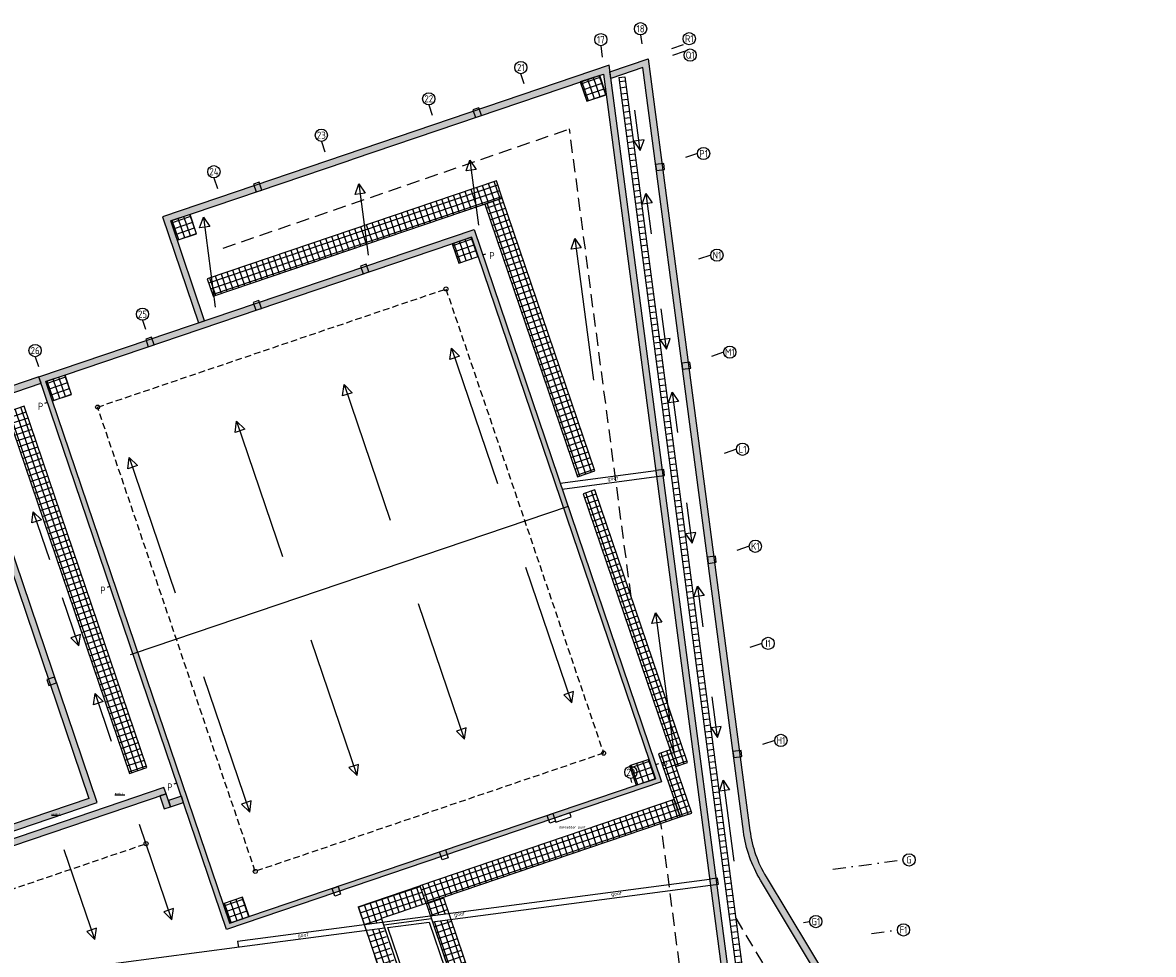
# Model space of a CAD drawing. Header units: millimetres. Extents: x -30977 to 210218, y -180497 to 109503.
# Tile 15 of 31: x 67023 to 122352, y -139660 to -94046. Entities that reach past the tile are written whole.
import ezdxf
from ezdxf.enums import TextEntityAlignment as Align
from ezdxf.xclip import XClip

# ---------------------------------------------------------------- set-up
doc = ezdxf.new("R2010")
doc.units = ezdxf.units.MM
doc.header["$LTSCALE"] = 100
doc.header["$XCLIPFRAME"] = 2
for name, pattern in [('082403 X-ref$0$DASHDOT2', [12.7, 6.35, -3.175, 0, -3.175]), ('082403 X-ref$0$DASHED2', [9.525, 6.35, -3.175]), ('082403 X-ref$0$HIDDEN2', [4.7625, 3.175, -1.5875])]:
    doc.linetypes.add(name, pattern=pattern)
for name, color, linetype in [('082403 X-ref$0$Beveilig-Alg-Az', 253, 'Continuous'), ('082403 X-ref$0$BiKoz-Hout-Drs', 253, 'Continuous'), ('082403 X-ref$0$BiWand-Bakst-Drs', 253, 'Continuous'), ('082403 X-ref$0$Construct-Beton-Drs', 253, 'Continuous'), ('082403 X-ref$0$DakAfw-Alg-Arc', 8, 'Continuous'), ('082403 X-ref$0$DakAfw-Alg-Az', 253, 'Continuous'), ('082403 X-ref$0$Daken-Staal-Drs', 253, 'Continuous'), ('082403 X-ref$0$Dakopening-Alg-Az', 253, 'Continuous'), ('082403 X-ref$0$dakrandarceer', 253, 'Continuous'), ('082403 X-ref$0$Isolatie-Alg-Drs', 253, 'Continuous'), ('082403 X-ref$0$MTXT18-100', 253, 'Continuous'), ('082403 X-ref$0$Stramien-Alg-Az', 9, '082403 X-ref$0$DASHDOT2'), ('082403 X-ref$0$Stramien-Alg-Drs', 8, 'Continuous'), ('082403 X-ref$0$Stramien-Alg-Txt', 253, 'Continuous'), ('082403 X-ref$0$TXT18', 253, 'Continuous'), ('082403 X-ref$0$TXT25', 253, 'Continuous'), ('082403 X-ref$0$TXT35', 253, 'Continuous')]:
    doc.layers.add(name, color=color, linetype=linetype)
doc.styles.add('082403 X-ref$0$BOS3', font='isocp.shx')
doc.styles.add('082403 X-ref$0$Standard', font='isocp.shx')

# ---------------------------------------------------------------- blocks, each defined once
blk = doc.blocks.new('082403 X-ref')
at = {"layer": '082403 X-ref$0$DakAfw-Alg-Arc'}
h = blk.add_hatch(dxfattribs=at)
h.set_pattern_fill('_USER', color=8, scale=300, angle=19, style=0, double=1, pattern_type=0)
h.set_pattern_definition([(19, (70374.97, -25343.6), (-97.67045, 283.65557), []), (109, (70374.97, -25343.6), (-283.65557, -97.67045), [])])
h.paths.add_polyline_path([(45652, 176828), (44705, 176506), (45026, 175559), (45973, 175881)])
h = blk.add_hatch(dxfattribs=at)
h.set_pattern_fill('_USER', color=8, scale=300, style=0, double=1, pattern_type=0)
h.set_pattern_definition([(18.75, (26742.84, 166015.7), (-96.432, 284.079), []), (108.75, (26742.84, 166015.7), (-284.079, -96.432), [])])
h.paths.add_polyline_path([(40887, 170817), (40597, 171669), (26454, 166868), (26743, 166016)])
h = blk.add_hatch(dxfattribs=at)
h.set_pattern_fill('_USER', color=8, scale=300, angle=-90, style=0, double=1, pattern_type=0)
h.set_pattern_definition([(288.75, (40034.28, 170527.54), (284.079, 96.432), []), (18.75, (40034.28, 170527.54), (-96.432, 284.079), [])])
h.paths.add_polyline_path([(44567, 157175), (45419, 157464), (40887, 170817), (40034, 170528)])
h = blk.add_hatch(dxfattribs=at)
h.set_pattern_fill('_USER', color=8, scale=300, angle=19, style=0, double=1, pattern_type=0)
h.set_pattern_definition([(19, (50333.67, -32146.7), (-97.67045, 283.65557), []), (109, (50333.67, -32146.7), (-283.65557, -97.67045), [])])
h.paths.add_polyline_path([(25611, 170024), (24664, 169703), (24985, 168756), (25932, 169078)])
h = blk.add_hatch(dxfattribs=at)
h.set_pattern_fill('_USER', color=8, scale=300, angle=19, style=0, double=1, pattern_type=0)
h.set_pattern_definition([(19, (64102.24, -33260.02), (-97.67045, 283.65557), []), (109, (64102.24, -33260.02), (-283.65557, -97.67045), [])])
h.paths.add_polyline_path([(39379, 168911), (38432, 168590), (38754, 167643), (39701, 167964)])
h = blk.add_hatch(dxfattribs=at)
h.set_pattern_fill('_USER', color=8, scale=300, angle=19, style=0, double=1, pattern_type=0)
h.set_pattern_definition([(19, (44216.7, -40010.24), (-97.67045, 283.65557), []), (109, (44216.7, -40010.24), (-283.65557, -97.67045), [])])
h.paths.add_polyline_path([(19494, 162161), (18547, 161839), (18868, 160893), (19815, 161214)])
h = blk.add_hatch(dxfattribs=at)
h.set_pattern_fill('_USER', color=8, scale=300, style=0, double=1, pattern_type=0)
h.set_pattern_definition([(18.75, (22648.1, 142651.47), (-96.432, 284.079), []), (108.75, (22648.1, 142651.47), (-284.079, -96.432), [])])
h.paths.add_polyline_path([(17493, 160637), (16641, 160348), (18865, 153795), (18263, 158369)])
h.paths.add_polyline_path([(18263, 158369), (18865, 153795), (20027, 150372), (20880, 150661)])
h.paths.add_polyline_path([(20880, 150661), (20027, 150372), (22648, 142651), (23500, 142941)])
h = blk.add_hatch(dxfattribs=at)
h.set_pattern_fill('_USER', color=8, scale=300, angle=-90, style=0, double=1, pattern_type=0)
h.set_pattern_definition([(288.75, (44848.7, 156344.67), (284.079, 96.432), []), (18.75, (44848.7, 156344.67), (-96.432, 284.079), [])])
h.paths.add_polyline_path([(49950, 143185), (45417, 156538), (44849, 156345), (49381, 142992)])
h = blk.add_hatch(dxfattribs=at)
h.set_pattern_fill('_USER', color=8, scale=300, angle=19, style=0, double=1, pattern_type=0)
h.set_pattern_definition([(19, (72781.1, -58827.13), (-97.67045, 283.65557), []), (109, (72781.1, -58827.13), (-283.65557, -97.67045), [])])
h.paths.add_polyline_path([(48058, 143344), (47111, 143023), (47432, 142076), (48379, 142397)])
h = blk.add_hatch(dxfattribs=at)
h.set_pattern_fill('_USER', color=8, scale=300, angle=-90, style=0, double=1, pattern_type=0)
h.set_pattern_definition([(288.75, (45052.4, 153878.06), (284.079, 96.432), []), (18.75, (45052.4, 153878.06), (-96.432, 284.079), [])])
h.paths.add_polyline_path([(49105, 143805), (48537, 143612), (49585, 140525), (50153, 140718)])
h = blk.add_hatch(dxfattribs=at)
h.set_pattern_fill('_USER', color=8, scale=300, style=0, double=1, pattern_type=0)
h.set_pattern_definition([(18.75, (37145.86, 136302.7), (-96.432, 284.079), []), (108.75, (37145.86, 136302.7), (-284.079, -96.432), [])])
h.paths.add_polyline_path([(49585, 140525), (49296, 141377), (36857, 137155), (37146, 136303)])
h = blk.add_hatch(dxfattribs=at)
h.set_pattern_fill('_USER', color=8, scale=300, angle=18.5, style=0, double=1, pattern_type=0)
h.set_pattern_definition([(18.5, (37237.08, 136967.3), (-95.1914, 284.497), []), (108.5, (37237.08, 136967.3), (-284.497, -95.1914), [])])
h.paths.add_polyline_path([(36857, 137155), (36820, 137142), (37109, 136290), (37146, 136303)])
h.paths.add_polyline_path([(35699, 130643), (37609, 125018), (38453, 125129), (36179, 131830), (35334, 131718), (35404, 131512), (32448, 131123), (32743, 130254)])
h.paths.add_polyline_path([(37609, 125018), (37821, 124394), (38612, 124663), (38453, 125129)])
h.paths.add_polyline_path([(38453, 125129), (38612, 124663), (40804, 125407), (40793, 125437)])
h.paths.add_polyline_path([(40793, 125437), (40514, 126259), (38384, 125536), (36244, 131838), (36179, 131830), (38453, 125129)])
h.paths.add_polyline_path([(40793, 125437), (40956, 125459), (41188, 125537), (40823, 128305), (39479, 132264), (38569, 132144), (40562, 126275), (40514, 126259)])
h.paths.add_polyline_path([(40823, 128305), (41188, 125537), (41703, 125712)])
h.paths.add_polyline_path([(40956, 125459), (40793, 125437), (40804, 125407)])
h.paths.add_polyline_path([(38569, 132144), (39479, 132264), (38376, 135513), (37467, 135393)])
h.paths.add_polyline_path([(38278, 135803), (38009, 136596), (37157, 136306), (37368, 135683)])
h.paths.add_polyline_path([(34628, 136398), (34978, 135368), (35043, 135377), (34979, 135567), (37109, 136290), (36820, 137142)])
h.paths.add_polyline_path([(33837, 136130), (34133, 135257), (34978, 135368), (34628, 136398)])
h.paths.add_polyline_path([(35334, 131718), (36179, 131830), (35076, 135078), (34232, 134967)])
h = blk.add_hatch(dxfattribs=at)
h.set_pattern_fill('_USER', color=8, scale=300, angle=19, style=0, double=1, pattern_type=0)
h.set_pattern_definition([(19, (52895.57, -65577.36), (-97.67045, 283.65557), []), (109, (52895.57, -65577.36), (-283.65557, -97.67045), [])])
h.paths.add_polyline_path([(28172, 136594), (27225, 136272), (27547, 135325), (28494, 135647)])
at = {"layer": '082403 X-ref$0$DakAfw-Alg-Az'}
h = blk.add_hatch(dxfattribs=at)
h.set_pattern_fill('_USER', color=8, scale=300, angle=348.5, style=0, pattern_type=0)
h.set_pattern_definition([(7.25, (46588.3, 108743.87), (-37.8597, 297.6015), [])])
h.paths.add_polyline_path([(46588, 176725), (55537, 108744), (55835, 108783), (46886, 176764)])
at = {"layer": '082403 X-ref$0$dakrandarceer'}
h = blk.add_hatch(color=8, dxfattribs=at)
h.dxf.hatch_style = 1
h.paths.add_polyline_path([(53793, 137599, -0.102899), (53004, 139858), (48031, 177635), (46149, 176996), (46192, 176673), (47765, 177207), (52687, 139816, 0.102899), (53519, 137434), (56807, 131962), (59384, 132302), (72220, 110940), (55141, 108692), (55182, 108374), (72745, 110687), (59551, 132646), (56973, 132307)])
h = blk.add_hatch(color=8, dxfattribs=at)
h.dxf.hatch_style = 1
h.paths.add_polyline_path([(46110, 177321), (33197, 172938), (24258, 169903), (26019, 164714), (26322, 164817), (24664, 169703), (33300, 172635), (33603, 172737), (45844, 176893), (55001, 107342), (41140, 105517), (32029, 132357), (31705, 132315), (40921, 105165), (55360, 107066)])
h = blk.add_hatch(color=8, dxfattribs=at)
h.dxf.hatch_style = 1
h.paths.add_polyline_path([(39379, 168911), (43879, 155654), (44106, 155731), (39503, 169291), (18216, 162065), (22820, 148505), (23047, 148582), (18547, 161839)])
h.paths.add_polyline_path([(44106, 155731), (43879, 155654), (48379, 142397), (27547, 135325), (23047, 148582), (22820, 148505), (27397, 135021), (48684, 142247)])
h = blk.add_hatch(color=8, dxfattribs=at)
h.dxf.hatch_style = 1
h.paths.add_polyline_path([(18319, 161762), (18216, 162065), (14126, 160677), (20657, 141435), (9294, 137578), (9308, 137537), (9324, 137490), (9397, 137275), (21063, 141235), (14532, 160477)])
h = blk.add_hatch(color=8, dxfattribs=at)
h.dxf.hatch_style = 1
h.paths.add_polyline_path([(24435, 141661), (24332, 141964), (13021, 138125), (13124, 137822), (13427, 137925)])
h.paths.add_polyline_path([(24548, 141330), (24435, 141661), (24132, 141559), (24347, 140924), (24651, 141027)])
h.paths.add_polyline_path([(25182, 141545), (24548, 141330), (24651, 141027), (25285, 141242)])
h.paths.add_polyline_path([(13427, 137925), (13124, 137822), (14839, 132769), (15156, 132811)])
h.paths.add_polyline_path([(15156, 132811), (14839, 132769), (15185, 130140), (15503, 130182)])
h.paths.add_polyline_path([(31810, 132006), (31705, 132315), (15185, 130140), (15227, 129823)])
at = {"layer": '082403 X-ref$0$Beveilig-Alg-Az', "color": 8}
for p, q in [((35293, 135107), (37315, 135373)), ((28030, 134151), (15278, 132472))]:
    blk.add_line(p, q, dxfattribs=at)
at = {"layer": '082403 X-ref$0$BiKoz-Hout-Drs', "color": 8}
for p, q in [((37418, 135535), (35093, 135229)), ((35293, 135107), (37315, 135373))]:
    blk.add_line(p, q, dxfattribs=at)
blk.add_lwpolyline([(43502, 140277), (44260, 140534), (44195, 140723), (43438, 140466)], close=True, dxfattribs=at)
blk.add_lwpolyline([(43502, 140277), (44260, 140534), (44195, 140723), (43438, 140466)], close=True, dxfattribs=at)
for points in [[(37418, 135535), (40562, 126275), (38384, 125536), (35093, 135229)], [(37315, 135373), (40371, 126369), (38478, 125726), (35293, 135107)]]:
    blk.add_lwpolyline(points, dxfattribs=at)
at = {"layer": '082403 X-ref$0$BiWand-Bakst-Drs', "color": 8}
for points in [[(39451, 175145), (39579, 174766), (39863, 174863), (39735, 175241)], [(48428, 172166), (48825, 172218), (48786, 172515), (48389, 172463)], [(28711, 171499), (28840, 171121), (29124, 171217), (28995, 171596)], [(33948, 167490), (34076, 167111), (34360, 167208), (34232, 167586)], [(28692, 165706), (28821, 165327), (29105, 165424), (28976, 165802)], [(23437, 163922), (23565, 163543), (23849, 163640), (23721, 164018)], [(49708, 162441), (50105, 162493), (50066, 162791), (49669, 162738)], [(48434, 157186), (48831, 157239), (48792, 157536), (48395, 157484)], [(50959, 152939), (51356, 152991), (51317, 153288), (50920, 153236)], [(18696, 146964), (19075, 147092), (18979, 147376), (18600, 147248)], [(52210, 143437), (52607, 143489), (52568, 143786), (52171, 143734)], [(43205, 140218), (43077, 140597), (43361, 140693), (43489, 140315)], [(37950, 138434), (37821, 138813), (38105, 138909), (38234, 138531)], [(51067, 137184), (51464, 137236), (51425, 137533), (51028, 137481)], [(32694, 136650), (32566, 137029), (32850, 137126), (32978, 136747)]]:
    blk.add_lwpolyline(points, close=True, dxfattribs=at)
at = {"layer": '082403 X-ref$0$Construct-Beton-Drs', "color": 8, "linetype": '082403 X-ref$0$DASHED2'}
for p, q in [((27228, 168371), (44176, 174204)), ((47189, 151317), (44176, 174204)), ((52543, 110647), (48651, 140208))]:
    blk.add_line(p, q, dxfattribs=at)
at = {"layer": '082403 X-ref$0$Construct-Beton-Drs', "color": 8}
for p, q in [((39928, 168041), (40075, 168091)), ((18641, 160815), (18493, 160765)), ((21694, 151816), (21546, 151766)), ((22820, 148505), (22672, 148455)), ((48395, 143096), (48543, 143146)), ((24967, 142180), (24819, 142130))]:
    blk.add_line(p, q, dxfattribs=at)
at = {"layer": '082403 X-ref$0$Construct-Beton-Drs', "color": 8, "linetype": '082403 X-ref$0$HIDDEN2'}
blk.add_line((15875, 136643), (23457, 139217), dxfattribs=at)
at = {"layer": '082403 X-ref$0$Construct-Beton-Drs', "color": 8}
for points in [[(45026, 175559), (45973, 175881), (45652, 176828), (44705, 176506)], [(24985, 168756), (25932, 169078), (25611, 170024), (24664, 169703)], [(38754, 167643), (39701, 167964), (39379, 168911), (38432, 168590)], [(18868, 160893), (19815, 161214), (19494, 162161), (18547, 161839)], [(47432, 142076), (48379, 142397), (48058, 143344), (47111, 143023)], [(27547, 135325), (28494, 135647), (28172, 136594), (27225, 136272)]]:
    blk.add_lwpolyline(points, close=True, dxfattribs=at)
at = {"layer": '082403 X-ref$0$Construct-Beton-Drs', "color": 8, "linetype": '082403 X-ref$0$HIDDEN2'}
blk.add_lwpolyline([(21083, 160589), (38128, 166374), (45843, 143648), (28798, 137862)], close=True, dxfattribs=at)
at = {"layer": '082403 X-ref$0$Construct-Beton-Drs', "color": 8, "linetype": '082403 X-ref$0$DASHED2'}
blk.add_lwpolyline([(52309, 135564), (55768, 129808), (58345, 130148), (68934, 112525), (54880, 110675)], dxfattribs=at)
at = {"layer": '082403 X-ref$0$Construct-Beton-Drs', "color": 8}
for centre in [(38128, 166374), (21083, 160589), (45843, 143648), (23457, 139217), (28798, 137862)]:
    blk.add_circle(centre, 100, dxfattribs=at)
at = {"layer": '082403 X-ref$0$DakAfw-Alg-Arc', "color": 8}
blk.add_line((33837, 136130), (36857, 137155), dxfattribs=at)
blk.add_lwpolyline([(37157, 136306), (40562, 126275), (38384, 125536), (34979, 135567), (37157, 136306)], close=True, dxfattribs=at)
at = {"layer": '082403 X-ref$0$DakAfw-Alg-Az', "color": 8}
for p, q in [((46588, 176725), (46886, 176764)), ((46588, 176725), (55537, 108744)), ((46886, 176764), (55835, 108783))]:
    blk.add_line(p, q, dxfattribs=at)
for points in [[(26743, 166016), (40887, 170817), (40597, 171669), (26454, 166868)], [(40034, 170528), (44567, 157175), (45419, 157464), (40887, 170817)], [(16641, 160348), (22648, 142651), (23500, 142941), (17493, 160637)], [(44849, 156345), (49381, 142992), (49950, 143185), (45417, 156538)], [(48537, 143612), (49585, 140525), (50153, 140718), (49105, 143805)], [(37146, 136303), (49585, 140525), (49296, 141377), (36857, 137155)]]:
    blk.add_lwpolyline(points, close=True, dxfattribs=at)
for points in [[(33837, 136130), (35404, 131512)], [(35699, 130643), (37821, 124394), (41703, 125712), (38009, 136596)]]:
    blk.add_lwpolyline(points, dxfattribs=at)
at = {"layer": '082403 X-ref$0$Daken-Staal-Drs', "color": 8}
blk.add_lwpolyline([(46149, 176996), (48031, 177635), (53004, 139858, 0.102899), (53793, 137599), (56973, 132307), (59551, 132646), (72745, 110687), (55182, 108374), (55141, 108692), (72220, 110940), (59384, 132302), (56807, 131962), (53519, 137434, -0.102899), (52687, 139816), (47765, 177207), (46192, 176673)], format="xyb", close=True, dxfattribs=at)
for points in [[(46110, 177321), (33197, 172938), (24258, 169903), (26019, 164714), (26322, 164817), (24664, 169703), (33300, 172635), (33603, 172737), (45844, 176893), (55001, 107342), (41140, 105517), (32029, 132357), (31705, 132315), (40921, 105165), (55360, 107066)], [(18216, 162065), (39503, 169291), (48684, 142247), (27397, 135021)], [(18547, 161839), (39379, 168911), (48379, 142397), (27547, 135325)], [(9397, 137275), (21063, 141235), (14532, 160477), (18319, 161762), (18216, 162065), (14126, 160677), (20657, 141435), (9294, 137578)], [(13124, 137822), (24435, 141661), (24332, 141964), (13021, 138125)], [(24132, 141559), (24347, 140924), (24651, 141027), (24435, 141661)], [(24651, 141027), (25285, 141242), (25182, 141545), (24548, 141330)]]:
    blk.add_lwpolyline(points, close=True, dxfattribs=at)
at = {"layer": '082403 X-ref$0$Dakopening-Alg-Az', "color": 8}
for p, q in [((43721, 156868), (48395, 157484)), ((43819, 156579), (48434, 157186)), ((27932, 134440), (51028, 137481)), ((37466, 135393), (51067, 137184)), ((35141, 135087), (28030, 134151)), ((27932, 134440), (27971, 134143))]:
    blk.add_line(p, q, dxfattribs=at)
at = {"layer": '082403 X-ref$0$Isolatie-Alg-Drs', "color": 8}
for p, q in [((47638, 173148), (47377, 175131)), ((39299, 172681), (39719, 169488)), ((33869, 171521), (34330, 168020)), ((47915, 171051), (48176, 169068)), ((26260, 169887), (26840, 165478)), ((44441, 168845), (45355, 161905)), ((48919, 163424), (48658, 165407)), ((38400, 163473), (40650, 156844)), ((33145, 161689), (35395, 155060)), ((49195, 161326), (49456, 159343)), ((27889, 159905), (30139, 153276)), ((22634, 158121), (24884, 151492)), ((44106, 155731), (22820, 148505)), ((44106, 155731), (22820, 148505)), ((50170, 153922), (49909, 155905)), ((17939, 155471), (18733, 153133)), ((44292, 146116), (42042, 152744)), ((50446, 151824), (50707, 149841)), ((20167, 148909), (19373, 151248)), ((39037, 144332), (36787, 150960)), ((48381, 150518), (49294, 143578)), ((33781, 142548), (31531, 149176)), ((28526, 140764), (26276, 147392)), ((20961, 146570), (21755, 144232)), ((51421, 144419), (51160, 146402)), ((51697, 142322), (52219, 138356)), ((24723, 135487), (23135, 140164)), ((20948, 134521), (19456, 138915))]:
    blk.add_line(p, q, dxfattribs=at)
for points in [[(47638, 173148), (47821, 173677), (47325, 173611), (47638, 173148)], [(39299, 172681), (39612, 172218), (39117, 172152), (39299, 172681)], [(33869, 171521), (34182, 171058), (33686, 170992), (33869, 171521)], [(47915, 171051), (48228, 170588), (47732, 170523), (47915, 171051)], [(26260, 169887), (26573, 169424), (26077, 169359), (26260, 169887)], [(44441, 168845), (44754, 168382), (44259, 168317), (44441, 168845)], [(48919, 163424), (49101, 163952), (48606, 163887), (48919, 163424)], [(38400, 163473), (38798, 163080), (38324, 162919), (38400, 163473)], [(33145, 161689), (33542, 161296), (33069, 161135), (33145, 161689)], [(49195, 161326), (49508, 160863), (49012, 160798), (49195, 161326)], [(27889, 159905), (28287, 159512), (27813, 159351), (27889, 159905)], [(22634, 158121), (23031, 157728), (22558, 157567), (22634, 158121)], [(17939, 155471), (18337, 155078), (17863, 154918), (17939, 155471)], [(50170, 153922), (50352, 154450), (49857, 154385), (50170, 153922)], [(50446, 151824), (50759, 151361), (50263, 151296), (50446, 151824)], [(48381, 150518), (48694, 150055), (48198, 149990), (48381, 150518)], [(20167, 148909), (20243, 149463), (19769, 149302), (20167, 148909)], [(44292, 146116), (44368, 146669), (43895, 146509), (44292, 146116)], [(20961, 146570), (21358, 146177), (20885, 146016), (20961, 146570)], [(39037, 144332), (39113, 144886), (38639, 144725), (39037, 144332)], [(51421, 144419), (51603, 144948), (51108, 144883), (51421, 144419)], [(33781, 142548), (33857, 143102), (33384, 142941), (33781, 142548)], [(51697, 142322), (52010, 141859), (51514, 141794), (51697, 142322)], [(28526, 140764), (28602, 141318), (28128, 141157), (28526, 140764)], [(24723, 135487), (24799, 136041), (24326, 135880), (24723, 135487)], [(20948, 134521), (21024, 135075), (20551, 134914), (20948, 134521)]]:
    blk.add_lwpolyline(points, close=True, dxfattribs=at)
at = {"layer": '082403 X-ref$0$Stramien-Alg-Az'}
for p, q in [((47654, 178812), (47711, 178377)), ((45707, 178277), (45781, 177719)), ((49736, 178320), (49170, 178127)), ((49779, 177996), (49211, 177804)), ((41962, 176417), (41794, 176912)), ((37288, 175382), (37458, 174881)), ((32033, 173598), (32205, 173090)), ((50436, 173003), (49848, 172803)), ((26777, 171814), (26952, 171299)), ((51091, 168029), (50483, 167823)), ((23283, 164841), (23433, 164401)), ((51717, 163278), (51089, 163065)), ((18028, 163057), (18189, 162582)), ((52342, 158527), (51695, 158307)), ((52968, 153776), (52301, 153550)), ((53593, 149025), (52907, 148792)), ((54219, 144274), (53513, 144034)), ((47221, 142214), (47177, 142411)), ((57067, 137974), (60489, 138424)), ((55632, 135364), (55926, 135403)), ((58947, 134827), (60217, 134994))]:
    blk.add_line(p, q, dxfattribs=at)
at = {"layer": '082403 X-ref$0$Stramien-Alg-Drs'}
for centre in [(47654, 179112), (45707, 178577), (50036, 178625), (50079, 177822), (41794, 177212), (37288, 175682), (32033, 173898), (50736, 173003), (26777, 172114), (51391, 168029), (23283, 165141), (18028, 163357), (52017, 163278), (52642, 158527), (53268, 153776), (53893, 149025), (54519, 144274), (47177, 142711), (60789, 138424), (56226, 135403), (60517, 134994)]:
    blk.add_circle(centre, 300, dxfattribs=at)
at = {"layer": '082403 X-ref$0$MTXT18-100', "color": 8, "style": '082403 X-ref$0$BOS3'}
for p in [(46041, 156983), (46220, 136654), (38539, 135650), (30880, 134630)]:
    blk.add_text('goot', height=180, rotation=6.7715, dxfattribs=at).set_placement(p)
at = {"layer": '082403 X-ref$0$Stramien-Alg-Txt', "style": '082403 X-ref$0$Standard'}
for s, p in [('18', (47654, 179112)), ('17', (45707, 178577)), ('R1', (50036, 178625)), ('Q1', (50079, 177822)), ('21', (41794, 177212)), ('22', (37288, 175682)), ('23', (32033, 173898)), ('P1', (50736, 173003)), ('24', (26777, 172114)), ('N1', (51391, 168029)), ('25', (23283, 165141)), ('26', (18028, 163357)), ('M1', (52017, 163278)), ('L1', (52642, 158527)), ('K1', (53268, 153776)), ('I1', (53893, 149025)), ('H1', (54519, 144274)), ('20', (47177, 142711)), ('G', (60789, 138424)), ('G1', (56226, 135403)), ('F1', (60517, 134994))]:
    blk.add_text(s, height=350, dxfattribs=at).set_placement(p, align=Align.MIDDLE)
at = {"layer": '082403 X-ref$0$TXT18', "color": 8, "char_height": 90, "width": 612.16, "attachment_point": 1, "style": '082403 X-ref$0$BOS3'}
for s, insert in [('{\\Lmerk L1}', (21926, 141723)), ('{\\Lmerk L}', (18829, 140715))]:
    blk.add_mtext(s, dxfattribs=dict(at, insert=insert))
at = {"layer": '082403 X-ref$0$TXT25', "color": 8, "style": '082403 X-ref$0$BOS3'}
blk.add_text('dakladder punt', height=125, dxfattribs=at).set_placement((43659, 139966))
at = {"layer": '082403 X-ref$0$TXT35', "color": 8, "char_height": 350, "width": 619.94, "attachment_point": 1, "style": '082403 X-ref$0$BOS3'}
for insert in [(40254, 168181), (18166, 160802), (21219, 151802), (48722, 143236), (24492, 142166)]:
    blk.add_mtext('P', dxfattribs=dict(at, insert=insert))

msp = doc.modelspace()

# ---------------------------------------------------------------- block references
ref = msp.add_blockref('082403 X-ref', (49607, -273458))
XClip(ref).set_block_clipping_path([(-29388.3395662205, 92961.1290501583), (160611.6604337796, 182961.1290501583)])

doc.saveas('drawing.dxf')
